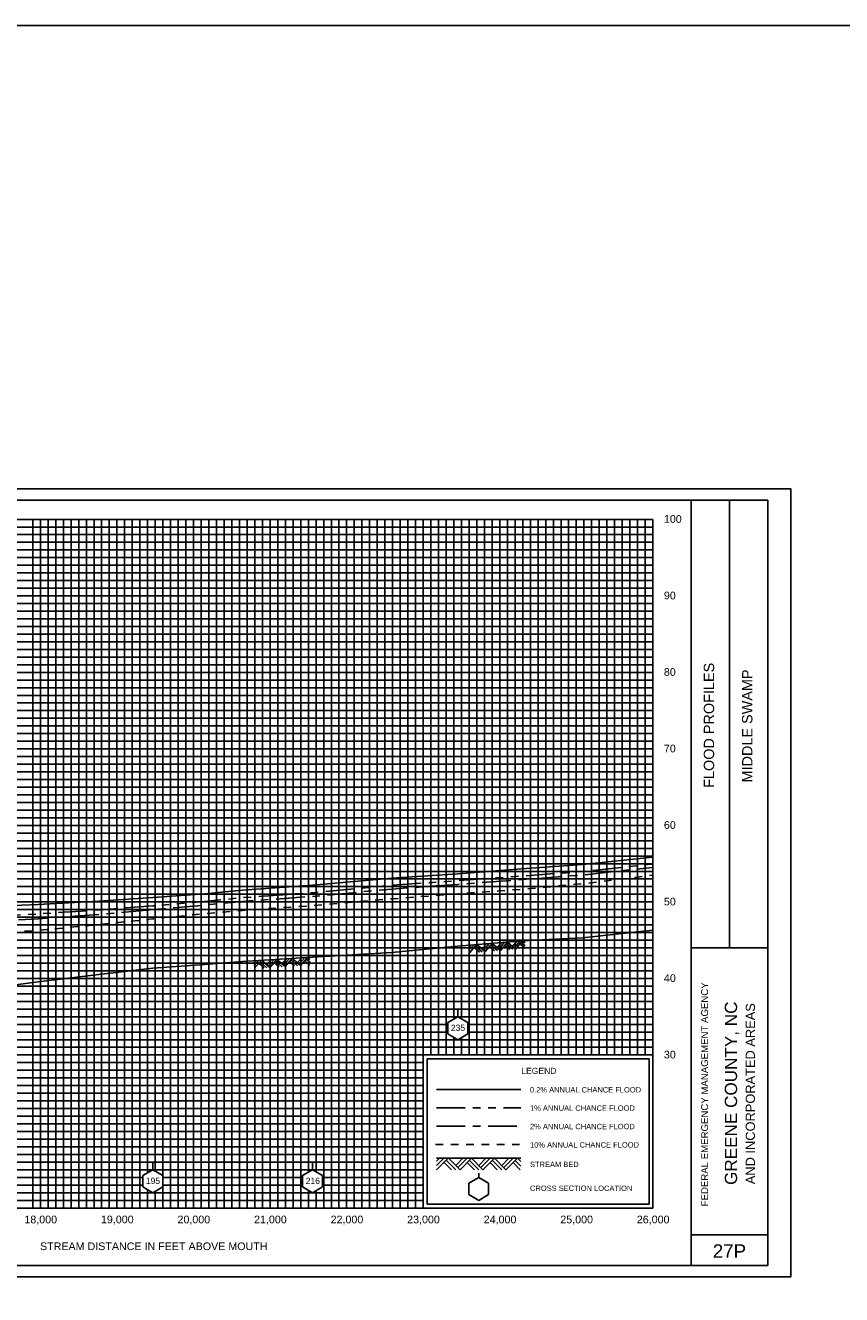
# Model space of a CAD drawing. Header units: inches. Extents: x -7.3 to 59.2, y 29 to 76.9.
# Tile 6 of 14: x 23.1 to 33.8, y 38.2 to 54.8. Entities that reach past the tile are written whole.
import ezdxf
from ezdxf.enums import TextEntityAlignment as Align

# ---------------------------------------------------------------- set-up
doc = ezdxf.new("R2010")
doc.units = ezdxf.units.IN
doc.header["$LTSCALE"] = 0.3
doc.header["$MEASUREMENT"] = 0
doc.set_wipeout_variables(frame=1)
for name, pattern in [('CENTER', [2, 1.25, -0.25, 0.25, -0.25]), ('DOT', [0.25, 0, -0.25]), ('HIDDEN', [0.375, 0.25, -0.125]), ('PHANTOM', [2.5, 1.25, -0.25, 0.25, -0.25, 0.25, -0.25])]:
    doc.linetypes.add(name, pattern=pattern)
doc.layers.get('0').update_dxf_attribs({"color": 3, "plot": 0})
for name, color, linetype in [('1', 5, 'Continuous'), ('2', 50, 'Continuous'), ('3', 9, 'DOT'), ('7', 7, 'Continuous'), ('ROCK', 7, 'Continuous'), ('STREAM', 5, 'Continuous'), ('STRUCTURE', 30, 'Continuous'), ('TEXT', 255, 'Continuous'), ('WS10', 4, 'HIDDEN'), ('WS100', 5, 'PHANTOM'), ('WS50', 1, 'CENTER'), ('WS500', 1, 'Continuous'), ('XSEC', 7, 'Continuous')]:
    doc.layers.add(name, color=color, linetype=linetype)
doc.styles.add('ARIAL', font='ARIAL.TTF')
doc.styles.add('xs', font='ARIAL.TTF')

# ---------------------------------------------------------------- blocks, each defined once
blk = doc.blocks.new('wipeout')
blk.add_wipeout([(0, 0.15), (-0.129917, 0.075), (-0.129917, -0.075), (0, -0.15), (0.129917, -0.075), (0.129917, 0.075)])
blk = doc.blocks.new('xsec')
blk.add_line((0, 0.35), (0, 0.25))
blk.add_blockref('wipeout', (0, 0.1))
for p, q in [((-0.13, 0.175), (0, 0.25)), ((-0.13, 0.025), (-0.13, 0.175)), ((0.13, 0.175), (0, 0.25)), ((0, 0.25), (0, 0.25)), ((0.13, 0.025), (0.13, 0.175)), ((0, -0.05), (-0.13, 0.025)), ((0, -0.05), (0.13, 0.025))]:
    blk.add_line(p, q)
blk = doc.blocks.new('rock')
at = {"layer": 'STREAM'}
for p, q in [((0.171, 0.001), (0.147, -0.023)), ((0.209, 0.001), (0.147, -0.061)), ((0.247, 0.001), (0.147, -0.099)), ((0.251, 0.001), (0.351, -0.099)), ((0.375, 0.001), (0.313, -0.061)), ((0.413, 0.001), (0.332, -0.08)), ((0.451, 0.001), (0.351, -0.099)), ((0.451, 0.001), (0.551, -0.099)), ((0.575, 0.001), (0.513, -0.061)), ((0.613, 0.001), (0.532, -0.08)), ((0.651, 0.001), (0.551, -0.099)), ((0.651, 0.001), (0.751, -0.099)), ((0.776, 0.001), (0.713, -0.061)), ((0.813, 0.001), (0.732, -0.08)), ((0.851, 0.001), (0.751, -0.099)), ((0.851, 0.001), (0.88, -0.028)), ((0.211, -0.034), (0.275, -0.099)), ((0.23, -0.016), (0.313, -0.099)), ((0.413, -0.036), (0.475, -0.099)), ((0.432, -0.018), (0.513, -0.099)), ((0.613, -0.036), (0.676, -0.099)), ((0.632, -0.018), (0.713, -0.099)), ((0.813, -0.036), (0.876, -0.099)), ((0.832, -0.018), (0.88, -0.066))]:
    blk.add_line(p, q, dxfattribs=at)

msp = doc.modelspace()

# ---------------------------------------------------------------- linework, layer by layer
at = {"color": 252}
msp.add_lwpolyline([(17, 48.777), (33.1, 48.777), (33.1, 38.477), (17, 38.477)], close=True, dxfattribs=at)
at = {"layer": '1'}
for p, q in [((32.8, 48.627), (17.3, 48.627)), ((31.8, 38.627), (31.8, 48.627)), ((32.3, 42.777), (32.3, 48.627)), ((32.8, 38.627), (32.8, 48.627)), ((31.8, 42.777), (32.8, 42.777)), ((31.8, 39.027), (32.8, 39.027)), ((17.3, 38.627), (32.8, 38.627))]:
    msp.add_line(p, q, dxfattribs=at)
at = {"layer": '2', "color": 50}
for p, q in [((18.3, 48.377), (31.3, 48.377)), ((23.3, 39.377), (23.3, 48.377)), ((24.3, 39.377), (24.3, 48.377)), ((25.3, 39.377), (25.3, 48.377)), ((26.3, 39.377), (26.3, 48.377)), ((27.3, 39.377), (27.3, 48.377)), ((28.3, 39.377), (28.3, 48.377)), ((31.3, 39.377), (31.3, 48.377)), ((18.3, 46.377), (31.3, 46.377)), ((18.3, 45.377), (31.3, 45.377)), ((18.3, 44.377), (31.3, 44.377)), ((18.3, 43.377), (31.3, 43.377)), ((18.3, 42.377), (31.3, 42.377)), ((18.3, 41.377), (31.3, 41.377)), ((18.3, 40.377), (28.3, 40.377)), ((18.3, 39.377), (31.3, 39.377))]:
    msp.add_line(p, q, dxfattribs=at)
at = {"layer": '2', "color": 50, "linetype": 'Continuous'}
for p, q in [((29.3, 41.377), (29.3, 48.377)), ((30.3, 41.377), (30.3, 48.377)), ((18.3, 47.377), (31.3, 47.377))]:
    msp.add_line(p, q, dxfattribs=at)
at = {"layer": '3', "color": 8, "linetype": 'Continuous'}
for p, q in [((18.3, 48.277), (31.3, 48.277)), ((23.2, 39.377), (23.2, 48.377)), ((23.4, 39.377), (23.4, 48.377)), ((23.5, 39.377), (23.5, 48.377)), ((23.6, 39.377), (23.6, 48.377)), ((23.7, 39.377), (23.7, 48.377)), ((23.8, 39.377), (23.8, 48.377)), ((23.9, 39.377), (23.9, 48.377)), ((24, 39.377), (24, 48.377)), ((24.1, 39.377), (24.1, 48.377)), ((24.2, 39.377), (24.2, 48.377)), ((24.4, 39.377), (24.4, 48.377)), ((24.5, 39.377), (24.5, 48.377)), ((24.6, 39.377), (24.6, 48.377)), ((24.7, 39.377), (24.7, 48.377)), ((24.8, 39.377), (24.8, 48.377)), ((24.9, 39.377), (24.9, 48.377)), ((25, 39.377), (25, 48.377)), ((25.1, 39.377), (25.1, 48.377)), ((25.2, 39.377), (25.2, 48.377)), ((25.4, 39.377), (25.4, 48.377)), ((25.5, 39.377), (25.5, 48.377)), ((25.6, 39.377), (25.6, 48.377)), ((25.7, 39.377), (25.7, 48.377)), ((25.8, 39.377), (25.8, 48.377)), ((25.9, 39.377), (25.9, 48.377)), ((26, 39.377), (26, 48.377)), ((26.1, 39.377), (26.1, 48.377)), ((26.2, 39.377), (26.2, 48.377)), ((26.4, 39.377), (26.4, 48.377)), ((26.5, 39.377), (26.5, 48.377)), ((26.6, 39.377), (26.6, 48.377)), ((26.7, 39.377), (26.7, 48.377)), ((26.8, 39.377), (26.8, 48.377)), ((26.9, 39.377), (26.9, 48.377)), ((27, 39.377), (27, 48.377)), ((27.1, 39.377), (27.1, 48.377)), ((27.2, 39.377), (27.2, 48.377)), ((27.4, 39.377), (27.4, 48.377)), ((27.5, 39.377), (27.5, 48.377)), ((27.6, 39.377), (27.6, 48.377)), ((27.7, 39.377), (27.7, 48.377)), ((27.8, 39.377), (27.8, 48.377)), ((27.9, 39.377), (27.9, 48.377)), ((28, 39.377), (28, 48.377)), ((28.1, 39.377), (28.1, 48.377)), ((28.2, 39.377), (28.2, 48.377)), ((28.4, 41.377), (28.4, 48.377)), ((28.5, 41.377), (28.5, 48.377)), ((28.6, 41.377), (28.6, 48.377)), ((28.7, 41.377), (28.7, 48.377)), ((28.8, 41.377), (28.8, 48.377)), ((28.9, 41.377), (28.9, 48.377)), ((29, 41.377), (29, 48.377)), ((29.1, 41.377), (29.1, 48.377)), ((29.2, 41.377), (29.2, 48.377)), ((29.4, 41.377), (29.4, 48.377)), ((29.5, 41.377), (29.5, 48.377)), ((29.6, 41.377), (29.6, 48.377)), ((29.7, 41.377), (29.7, 48.377)), ((29.8, 41.377), (29.8, 48.377)), ((29.9, 41.377), (29.9, 48.377)), ((30, 41.377), (30, 48.377)), ((30.1, 41.377), (30.1, 48.377)), ((30.2, 41.377), (30.2, 48.377)), ((30.4, 41.377), (30.4, 48.377)), ((30.5, 41.377), (30.5, 48.377)), ((30.6, 41.377), (30.6, 48.377)), ((30.7, 41.377), (30.7, 48.377)), ((30.8, 41.377), (30.8, 48.377)), ((30.9, 41.377), (30.9, 48.377)), ((31, 41.377), (31, 48.377)), ((31.1, 41.377), (31.1, 48.377)), ((31.2, 41.377), (31.2, 48.377)), ((18.3, 48.177), (31.3, 48.177)), ((18.3, 48.077), (31.3, 48.077)), ((18.3, 47.977), (31.3, 47.977)), ((18.3, 47.877), (31.3, 47.877)), ((18.3, 47.777), (31.3, 47.777)), ((18.3, 47.677), (31.3, 47.677)), ((18.3, 47.577), (31.3, 47.577)), ((18.3, 47.477), (31.3, 47.477)), ((18.3, 47.277), (31.3, 47.277)), ((18.3, 47.177), (31.3, 47.177)), ((18.3, 47.077), (31.3, 47.077)), ((18.3, 46.977), (31.3, 46.977)), ((18.3, 46.877), (31.3, 46.877)), ((18.3, 46.777), (31.3, 46.777)), ((18.3, 46.677), (31.3, 46.677)), ((18.3, 46.577), (31.3, 46.577)), ((18.3, 46.477), (31.3, 46.477)), ((18.3, 46.277), (31.3, 46.277)), ((18.3, 46.177), (31.3, 46.177)), ((18.3, 46.077), (31.3, 46.077)), ((18.3, 45.977), (31.3, 45.977)), ((18.3, 45.877), (31.3, 45.877)), ((18.3, 45.777), (31.3, 45.777)), ((18.3, 45.677), (31.3, 45.677)), ((18.3, 45.577), (31.3, 45.577)), ((18.3, 45.477), (31.3, 45.477)), ((18.3, 45.277), (31.3, 45.277)), ((18.3, 45.177), (31.3, 45.177)), ((18.3, 45.077), (31.3, 45.077)), ((18.3, 44.977), (31.3, 44.977)), ((18.3, 44.877), (31.3, 44.877)), ((18.3, 44.777), (31.3, 44.777)), ((18.3, 44.677), (31.3, 44.677)), ((18.3, 44.577), (31.3, 44.577)), ((18.3, 44.477), (31.3, 44.477)), ((18.3, 44.277), (31.3, 44.277)), ((18.3, 44.177), (31.3, 44.177)), ((18.3, 44.077), (31.3, 44.077)), ((18.3, 43.977), (31.3, 43.977)), ((18.3, 43.877), (31.3, 43.877)), ((18.3, 43.777), (31.3, 43.777)), ((18.3, 43.677), (31.3, 43.677)), ((18.3, 43.577), (31.3, 43.577)), ((18.3, 43.477), (31.3, 43.477)), ((18.3, 43.277), (31.3, 43.277)), ((18.3, 43.177), (31.3, 43.177)), ((18.3, 43.077), (31.3, 43.077)), ((18.3, 42.977), (31.3, 42.977)), ((18.3, 42.877), (31.3, 42.877)), ((18.3, 42.777), (31.3, 42.777)), ((18.3, 42.677), (31.3, 42.677)), ((18.3, 42.577), (31.3, 42.577)), ((18.3, 42.477), (31.3, 42.477)), ((18.3, 42.277), (31.3, 42.277)), ((18.3, 42.177), (31.3, 42.177)), ((18.3, 42.077), (31.3, 42.077)), ((18.3, 41.977), (31.3, 41.977)), ((18.3, 41.877), (31.3, 41.877)), ((18.3, 41.777), (31.3, 41.777)), ((18.3, 41.677), (31.3, 41.677)), ((18.3, 41.577), (31.3, 41.577)), ((18.3, 41.477), (31.3, 41.477)), ((18.3, 41.277), (28.3, 41.277)), ((18.3, 41.177), (28.3, 41.177)), ((18.3, 41.077), (28.3, 41.077)), ((18.3, 40.977), (28.3, 40.977)), ((18.3, 40.877), (28.3, 40.877)), ((18.3, 40.777), (28.3, 40.777)), ((18.3, 40.677), (28.3, 40.677)), ((18.3, 40.577), (28.3, 40.577)), ((18.3, 40.477), (28.3, 40.477)), ((18.3, 40.277), (28.3, 40.277)), ((18.3, 40.177), (28.3, 40.177)), ((18.3, 40.077), (28.3, 40.077)), ((18.3, 39.977), (28.3, 39.977)), ((18.3, 39.877), (28.3, 39.877)), ((18.3, 39.777), (28.3, 39.777)), ((18.3, 39.677), (28.3, 39.677)), ((18.3, 39.577), (28.3, 39.577)), ((18.3, 39.477), (28.3, 39.477))]:
    msp.add_line(p, q, dxfattribs=at)
at = {"layer": '7'}
for p, q in [((29.025, 39.777), (29.025, 39.834)), ((29.025, 39.777), (28.895, 39.702)), ((28.895, 39.702), (28.895, 39.552)), ((28.895, 39.702), (28.895, 39.702)), ((29.155, 39.702), (29.025, 39.777)), ((29.155, 39.552), (29.155, 39.702)), ((28.895, 39.552), (29.025, 39.477)), ((29.025, 39.477), (29.155, 39.552))]:
    msp.add_line(p, q, dxfattribs=at)
at = {"layer": 'STREAM'}
for p, q in [((28.512, 40.027), (28.475, 39.99)), ((28.569, 40.027), (28.475, 39.933)), ((28.625, 40.027), (28.475, 39.877)), ((28.475, 40.027), (29.575, 40.027)), ((28.6, 40.001), (28.725, 39.877)), ((28.631, 40.027), (28.781, 39.877)), ((28.818, 40.027), (28.725, 39.933)), ((28.874, 40.027), (28.753, 39.905)), ((28.931, 40.027), (28.781, 39.877)), ((28.903, 39.999), (29.025, 39.877)), ((28.931, 40.027), (29.081, 39.877)), ((29.118, 40.027), (29.025, 39.933)), ((29.174, 40.027), (29.053, 39.905)), ((29.229, 40.024), (29.079, 39.874)), ((29.203, 39.999), (29.325, 39.877)), ((29.231, 40.027), (29.381, 39.877)), ((29.418, 40.027), (29.325, 39.933)), ((29.474, 40.027), (29.353, 39.905)), ((29.531, 40.027), (29.381, 39.877)), ((29.503, 39.999), (29.575, 39.926)), ((29.531, 40.027), (29.575, 39.983)), ((28.572, 39.973), (28.668, 39.877)), ((28.875, 39.97), (28.968, 39.877)), ((29.175, 39.97), (29.268, 39.877)), ((29.475, 39.97), (29.568, 39.877))]:
    msp.add_line(p, q, dxfattribs=at)
at = {"layer": 'STREAM', "flags": 128}
msp.add_lwpolyline([(18.3, 41.853), (18.468, 41.868), (19.22, 41.919), (20.11, 41.977), (21.235, 42.038), (21.805, 42.065), (21.894, 42.065), (21.938, 42.173), (22.03, 42.173), (22.845, 42.278), (23.272, 42.332), (24.063, 42.429), (24.767, 42.512), (25.444, 42.561), (25.94, 42.597), (26.855, 42.654), (27.891, 42.717), (28.751, 42.798), (29.589, 42.867), (30.379, 42.909), (31.3, 43.007)], dxfattribs=at)
at = {"layer": 'STRUCTURE'}
msp.add_lwpolyline([(-7.272, 54.833), (59.218, 54.833), (59.218, 32.641), (-7.272, 32.641)], close=True, dxfattribs=at)
at = {"layer": 'TEXT'}
for p, q in [((31.25, 41.327), (28.35, 41.327)), ((28.35, 41.327), (28.35, 39.427)), ((31.25, 39.427), (31.25, 41.327)), ((28.35, 39.427), (31.25, 39.427)), ((28.35, 39.427), (28.35, 39.427))]:
    msp.add_line(p, q, dxfattribs=at)
at = {"layer": 'WS10'}
msp.add_line((28.46, 40.207), (29.56, 40.207), dxfattribs=at)
at = {"layer": 'WS10', "flags": 128}
msp.add_lwpolyline([(18.3, 42.71), (18.468, 42.717), (19.22, 42.75), (20.11, 42.803), (21.235, 42.872), (21.805, 42.902), (21.894, 42.913), (21.938, 42.918), (22.03, 42.918), (22.845, 42.977), (23.272, 43.006), (24.063, 43.081), (24.767, 43.156), (25.444, 43.223), (25.94, 43.266), (26.855, 43.329), (27.891, 43.418), (28.751, 43.483), (29.589, 43.542), (30.379, 43.614), (31.3, 43.727)], dxfattribs=at)
at = {"layer": 'WS100'}
msp.add_line((28.475, 40.687), (29.575, 40.687), dxfattribs=at)
at = {"layer": 'WS100', "flags": 128}
msp.add_lwpolyline([(18.3, 42.906), (18.468, 42.913), (19.22, 42.952), (20.11, 43.014), (21.235, 43.087), (21.805, 43.118), (21.894, 43.138), (21.938, 43.148), (22.03, 43.148), (22.845, 43.2), (23.272, 43.221), (24.063, 43.272), (24.767, 43.326), (25.444, 43.384), (25.94, 43.433), (26.855, 43.498), (27.891, 43.594), (28.751, 43.654), (29.589, 43.716), (30.379, 43.774), (31.3, 43.872)], dxfattribs=at)
at = {"layer": 'WS50'}
msp.add_line((28.475, 40.447), (29.575, 40.447), dxfattribs=at)
at = {"layer": 'WS50', "flags": 128}
msp.add_lwpolyline([(18.3, 42.849), (18.468, 42.856), (19.22, 42.893), (20.11, 42.952), (21.235, 43.024), (21.805, 43.056), (21.894, 43.073), (21.938, 43.081), (22.03, 43.081), (22.845, 43.135), (23.272, 43.158), (24.063, 43.215), (24.767, 43.275), (25.444, 43.336), (25.94, 43.384), (26.855, 43.449), (27.891, 43.546), (28.751, 43.607), (29.589, 43.669), (30.379, 43.729), (31.3, 43.829)], dxfattribs=at)
at = {"layer": 'WS500'}
msp.add_line((28.475, 40.927), (29.575, 40.927), dxfattribs=at)
at = {"layer": 'WS500', "flags": 128}
msp.add_lwpolyline([(18.3, 43.027), (18.468, 43.033), (19.22, 43.073), (20.11, 43.142), (21.235, 43.216), (21.805, 43.246), (21.894, 43.263), (21.938, 43.272), (22.03, 43.272), (22.845, 43.326), (23.272, 43.344), (24.063, 43.388), (24.767, 43.433), (25.444, 43.484), (25.94, 43.533), (26.855, 43.597), (27.891, 43.689), (28.751, 43.745), (29.589, 43.809), (30.379, 43.865), (31.3, 43.961)], dxfattribs=at)

# ---------------------------------------------------------------- block references
at = {"layer": 'ROCK'}
for p, rotation in [((28.751, 42.798), 4.707070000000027), ((25.94, 42.597), 3.56463699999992)]:
    msp.add_blockref('rock', p, dxfattribs=dict(at, rotation=rotation))

# ---------------------------------------------------------------- texts
at = {"layer": 'TEXT', "style": 'ARIAL'}
for s, height, p in [(' 100', 0.1, (31.405, 48.332)), (' 90', 0.1, (31.405, 47.332)), (' 80', 0.1, (31.405, 46.332)), (' 70', 0.1, (31.405, 45.332)), (' 60', 0.1, (31.405, 44.332)), (' 50', 0.1, (31.405, 43.332)), (' 40', 0.1, (31.405, 42.332)), (' 30', 0.1, (31.405, 41.332)), ('LEGEND', 0.08, (29.581, 41.129)), ('0.2% ANNUAL CHANCE FLOOD', 0.07, (29.695, 40.887)), ('1% ANNUAL CHANCE FLOOD', 0.07, (29.695, 40.647)), ('2% ANNUAL CHANCE FLOOD', 0.07, (29.695, 40.407)), ('10% ANNUAL CHANCE FLOOD', 0.07, (29.695, 40.167)), ('STREAM BED', 0.07, (29.695, 39.912)), ('CROSS SECTION LOCATION', 0.07, (29.695, 39.6))]:
    msp.add_text(s, height=height, dxfattribs=at).set_placement(p)
for s, height, p in [('FLOOD PROFILES', 0.135, (32.1, 44.868)), ('FEDERAL EMERGENCY MANAGEMENT AGENCY', 0.09, (32.021, 39.399))]:
    msp.add_text(s, height=height, rotation=90, dxfattribs=at).set_placement(p)
for s, height, p in [('MIDDLE SWAMP', 0.135, (32.6, 45.677)), ('GREENE COUNTY, NC', 0.16, (32.4, 40.877)), ('AND INCORPORATED AREAS', 0.12, (32.633, 40.871))]:
    msp.add_text(s, height=height, rotation=90, dxfattribs=at).set_placement(p, align=Align.CENTER)
for s, height, p in [('18,000', 0.1, (23.304, 39.177)), ('19,000', 0.1, (24.304, 39.177)), ('20,000', 0.1, (25.304, 39.177)), ('21,000', 0.1, (26.304, 39.177)), ('22,000', 0.1, (27.304, 39.177)), ('23,000', 0.1, (28.304, 39.177)), ('24,000', 0.1, (29.304, 39.177)), ('25,000', 0.1, (30.304, 39.177)), ('26,000', 0.1, (31.304, 39.177)), ('STREAM DISTANCE IN FEET ABOVE MOUTH ', 0.1, (24.8, 38.827)), ('27P', 0.175, (32.3, 38.727))]:
    msp.add_text(s, height=height, dxfattribs=at).set_placement(p, align=Align.CENTER)

# ---------------------------------------------------------------- next in the draw order: block references
at = {"layer": 'XSEC', "color": 3}
for p in [(28.751, 41.627), (24.767, 39.627), (26.855, 39.627)]:
    msp.add_blockref('xsec', p, dxfattribs=at)

# ---------------------------------------------------------------- next in the draw order: texts
at = {"layer": 'TEXT', "style": 'xs'}
for s, p in [('235', (28.661, 41.692)), ('195', (24.677, 39.692)), ('216', (26.765, 39.692))]:
    msp.add_text(s, height=0.08, dxfattribs=at).set_placement(p)

doc.saveas('drawing.dxf')
